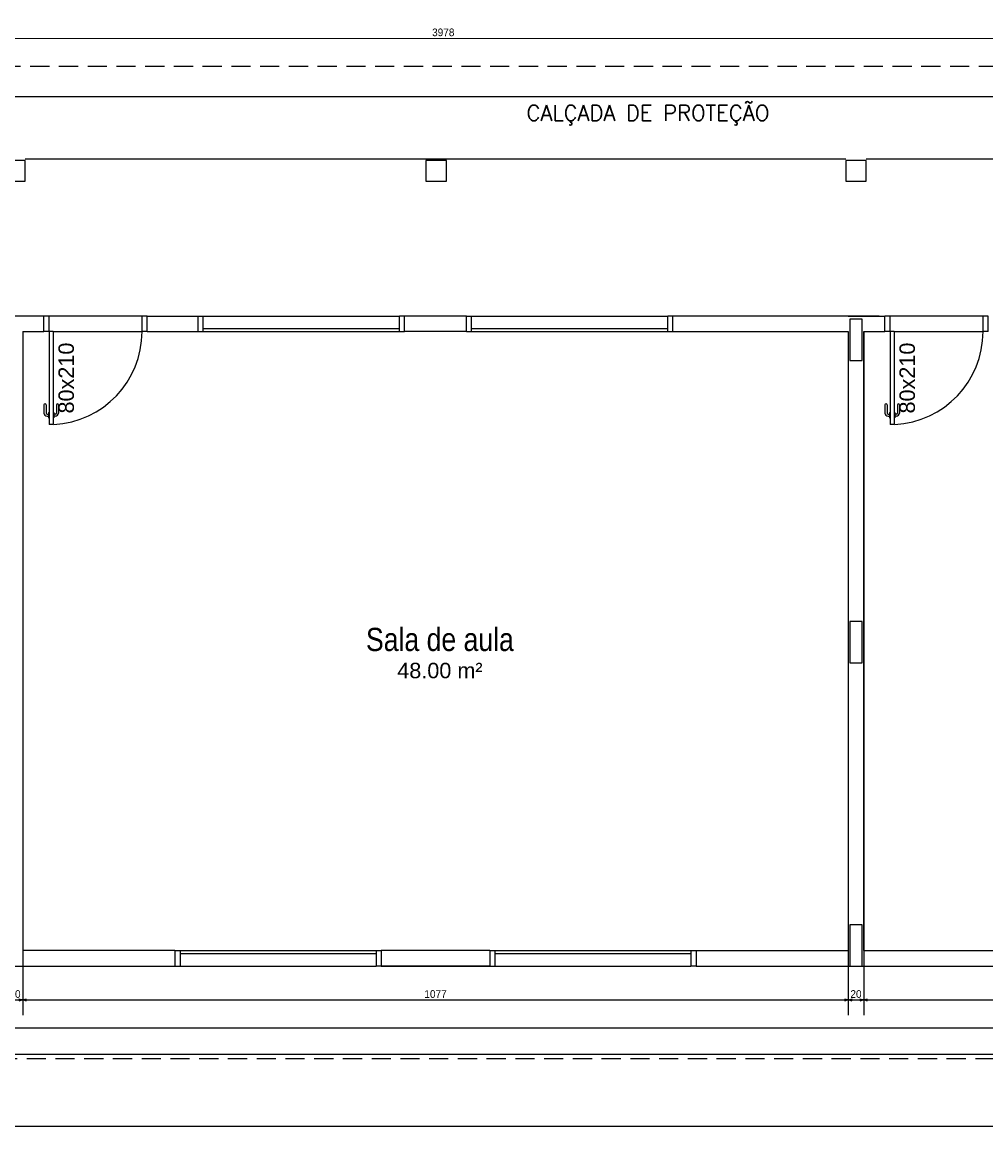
# Model space of a CAD drawing. Header units: millimetres. Extents: x -35 to 343, y 0 to 93.
# Tile 43 of 128: x 224 to 237, y 21 to 35. Entities that reach past the tile are written whole.
import ezdxf

# ---------------------------------------------------------------- set-up
doc = ezdxf.new("R2010")
doc.units = ezdxf.units.MM
doc.linetypes.add('HIDDEN', pattern=[0.375, 0.25, -0.125])
for name, color, linetype in [('A-JANEL', 3, 'Continuous'), ('A-PAREDE', 5, 'Continuous'), ('A-PILAR', 6, 'Continuous'), ('A-PISOS-NIVEL', 1, 'Continuous'), ('A-PORTA', 3, 'Continuous'), ('A-PROJCOBERTURA', 7, 'HIDDEN'), ('A-SOLEIRA', 1, 'Continuous'), ('A-TEXTO', 3, 'Continuous')]:
    doc.layers.add(name, color=color, linetype=linetype)
doc.layers.add('ARQ -SIMBOLO_PORTA', color=2, linetype='Continuous', lineweight=9)
doc.layers.add('ARQ -TEXTO_AMBIENTE', color=2, linetype='Continuous', lineweight=5)
doc.styles.add('Arial Narrow', font='ARIALN.TTF', dxfattribs={"height": 0.225})
doc.styles.add('Arial_2', font='arial.ttf', dxfattribs={"height": 0.15})
doc.styles.add('GULIM', font='Gulim.ttf')
doc.styles.add('R60', font='SIMPLEX.SHX', dxfattribs={"height": 0.16})
doc.dimstyles.new('GULIM-100', dxfattribs={"dimtxt": 0.1, "dimasz": 0.05, "dimexe": 0.2, "dimexo": 0, "dimgap": 0.025, "dimtad": 1, "dimdec": 0, "dimlfac": 100, "dimzin": 12, "dimdsep": 46, "dimtxsty": 'GULIM', "dimblk": 'OPEN30', "dimcen": 0, "dimclrd": 152, "dimclre": 152, "dimclrt": 152, "dimaunit": 1, "dimadec": 0, "dimazin": 0, "dimtfac": 1.875, "dimtdec": 0, "dimtmove": 2, "dimatfit": 3, "dimldrblk": 'OPEN30', "dimfxl": 0, "dimtolj": 1, "dimtzin": 12, "dimlwd": -1, "dimarcsym": 0})

# ---------------------------------------------------------------- blocks, each defined once
blk = doc.blocks.new('P-PM901')
at = {"layer": 'A-PORTA', "color": 2}
for p, q in [((-0.095, 0.935), (-0.095, 0.985)), ((-0.095, 0.985), (-0.09, 0.985)), ((-0.09, 0.15), (-0.09, 1.05)), ((-0.09, 1.05), (-0.05, 1.05)), ((-0.05, 0.15), (-0.05, 1.05)), ((-0.045, 0.985), (-0.05, 0.985)), ((-0.045, 0.935), (-0.045, 0.985)), ((-0.14, 0.86), (-0.14, 0.94)), ((-0.12, 0.86), (-0.12, 0.94)), ((-0.11, 0.97), (-0.095, 0.97)), ((-0.11, 0.95), (-0.095, 0.95)), ((-0.095, 0.935), (-0.09, 0.935)), ((-0.045, 0.935), (-0.05, 0.935)), ((-0.03, 0.97), (-0.045, 0.97)), ((-0.03, 0.95), (-0.045, 0.95)), ((-0.02, 0.86), (-0.02, 0.94)), ((0, 0.86), (0, 0.94)), ((-1, 0.15), (-1, 0)), ((-1, 0.15), (-0.95, 0.15)), ((-0.95, 0.15), (-0.95, 0)), ((-0.09, 0.15), (-0.05, 0.15)), ((-0.05, 0.15), (-0.05, 0)), ((-0.05, 0.15), (0, 0.15)), ((0, 0.15), (0, 0)), ((-0.05, 0), (0, 0)), ((-1, 0), (-0.95, 0))]:
    blk.add_line(p, q, dxfattribs=at)
for centre, radius, start, end in [((-0.05, 0.151), 0.9, 92.866, 180.0717), ((-0.11, 0.94), 0.03, 90, 180), ((-0.11, 0.94), 0.01, 90, 180), ((-0.03, 0.94), 0.03, 0, 90), ((-0.03, 0.94), 0.01, 0, 90), ((-0.13, 0.86), 0.01, 180, 0), ((-0.01, 0.86), 0.01, 180, 360)]:
    blk.add_arc(centre, radius, start, end, dxfattribs=at)
blk = doc.blocks.new('_Open30')
at = {"color": 0, "linetype": 'ByBlock', "lineweight": -2}
for p, q in [((-1, 0.27), (0, 0)), ((0, 0), (-1, -0.27)), ((0, 0), (-1, 0))]:
    blk.add_line(p, q, dxfattribs=at)
blk = doc.blocks.new('*D404')
at = {"color": 152, "lineweight": -2, "transparency": 16777216}
for p, q in [((224.026, 23.059), (224.026, 22.214)), ((224.228, 23.059), (224.228, 22.214))]:
    blk.add_line(p, q, dxfattribs=at)
at = {"color": 152, "transparency": 16777216}
blk.add_line((224.076, 22.414), (224.178, 22.414), dxfattribs=at)
at = {"layer": 'DEFPOINTS', "color": 0, "transparency": 16777216}
for p in [(224.026, 23.059), (224.228, 23.059), (224.228, 22.414)]:
    blk.add_point(p, dxfattribs=at)
at = {"color": 152, "transparency": 16777216, "xscale": 0.05, "yscale": 0.05, "zscale": 0.05, "rotation": 180}
blk.add_blockref('_Open30', (224.026, 22.414), dxfattribs=at)
at = {"color": 152, "transparency": 16777216, "xscale": 0.05, "yscale": 0.05, "zscale": 0.05}
blk.add_blockref('_Open30', (224.228, 22.414), dxfattribs=at)
at = {"color": 152, "transparency": 16777216, "insert": (224.127, 22.491), "char_height": 0.1, "attachment_point": 5, "style": 'GULIM'}
blk.add_mtext('\\A1;20', dxfattribs=at)
blk = doc.blocks.new('*D405')
at = {"color": 152, "lineweight": -2, "transparency": 16777216}
for p, q in [((224.228, 23.059), (224.228, 22.214)), ((234.997, 23.059), (234.997, 22.214))]:
    blk.add_line(p, q, dxfattribs=at)
at = {"color": 152, "transparency": 16777216}
blk.add_line((224.278, 22.414), (234.947, 22.414), dxfattribs=at)
at = {"layer": 'DEFPOINTS', "color": 0, "transparency": 16777216}
for p in [(224.228, 23.059), (234.997, 23.059), (234.997, 22.414)]:
    blk.add_point(p, dxfattribs=at)
at = {"color": 152, "transparency": 16777216, "xscale": 0.05, "yscale": 0.05, "zscale": 0.05, "rotation": 180}
blk.add_blockref('_Open30', (224.228, 22.414), dxfattribs=at)
at = {"color": 152, "transparency": 16777216, "xscale": 0.05, "yscale": 0.05, "zscale": 0.05}
blk.add_blockref('_Open30', (234.997, 22.414), dxfattribs=at)
at = {"color": 152, "transparency": 16777216, "insert": (229.613, 22.491), "char_height": 0.1, "attachment_point": 5, "style": 'GULIM'}
blk.add_mtext('\\A1;1077', dxfattribs=at)
blk = doc.blocks.new('*D406')
at = {"color": 152, "lineweight": -2, "transparency": 16777216}
for p, q in [((234.997, 23.059), (234.997, 22.214)), ((235.199, 23.059), (235.199, 22.214))]:
    blk.add_line(p, q, dxfattribs=at)
at = {"color": 152, "transparency": 16777216}
blk.add_line((235.047, 22.414), (235.149, 22.414), dxfattribs=at)
at = {"layer": 'DEFPOINTS', "color": 0, "transparency": 16777216}
for p in [(234.997, 23.059), (235.199, 23.059), (235.199, 22.414)]:
    blk.add_point(p, dxfattribs=at)
at = {"color": 152, "transparency": 16777216, "xscale": 0.05, "yscale": 0.05, "zscale": 0.05, "rotation": 180}
blk.add_blockref('_Open30', (234.997, 22.414), dxfattribs=at)
at = {"color": 152, "transparency": 16777216, "xscale": 0.05, "yscale": 0.05, "zscale": 0.05}
blk.add_blockref('_Open30', (235.199, 22.414), dxfattribs=at)
at = {"color": 152, "transparency": 16777216, "insert": (235.098, 22.491), "char_height": 0.1, "attachment_point": 5, "style": 'GULIM'}
blk.add_mtext('\\A1;20', dxfattribs=at)
blk = doc.blocks.new('*D407')
at = {"color": 152, "lineweight": -2, "transparency": 16777216}
for p, q in [((235.199, 23.059), (235.199, 22.214)), ((245.732, 23.059), (245.732, 22.214))]:
    blk.add_line(p, q, dxfattribs=at)
at = {"color": 152, "transparency": 16777216}
blk.add_line((235.249, 22.414), (245.682, 22.414), dxfattribs=at)
at = {"layer": 'DEFPOINTS', "color": 0, "transparency": 16777216}
for p in [(235.199, 23.059), (245.732, 23.059), (245.732, 22.414)]:
    blk.add_point(p, dxfattribs=at)
at = {"color": 152, "transparency": 16777216, "xscale": 0.05, "yscale": 0.05, "zscale": 0.05, "rotation": 180}
blk.add_blockref('_Open30', (235.199, 22.414), dxfattribs=at)
at = {"color": 152, "transparency": 16777216, "xscale": 0.05, "yscale": 0.05, "zscale": 0.05}
blk.add_blockref('_Open30', (245.732, 22.414), dxfattribs=at)
at = {"color": 152, "transparency": 16777216, "insert": (240.466, 22.491), "char_height": 0.1, "attachment_point": 5, "style": 'GULIM'}
blk.add_mtext('\\A1;1053', dxfattribs=at)
blk = doc.blocks.new('*D298')
at = {"color": 152, "lineweight": -2, "transparency": 16777216}
for p, q in [((213.057, 22.857), (213.057, 21.508)), ((290.055, 22.857), (290.055, 21.508))]:
    blk.add_line(p, q, dxfattribs=at)
at = {"color": 152, "transparency": 16777216}
blk.add_line((213.107, 21.708), (290.005, 21.708), dxfattribs=at)
at = {"layer": 'DEFPOINTS', "color": 0, "transparency": 16777216}
for p in [(213.057, 22.857), (290.055, 22.857), (290.055, 21.708)]:
    blk.add_point(p, dxfattribs=at)
at = {"color": 152, "transparency": 16777216, "xscale": 0.05, "yscale": 0.05, "zscale": 0.05, "rotation": 180}
blk.add_blockref('_Open30', (213.057, 21.708), dxfattribs=at)
at = {"color": 152, "transparency": 16777216, "xscale": 0.05, "yscale": 0.05, "zscale": 0.05}
blk.add_blockref('_Open30', (290.055, 21.708), dxfattribs=at)
at = {"color": 152, "transparency": 16777216, "insert": (251.556, 21.784), "char_height": 0.1, "attachment_point": 5, "style": 'GULIM'}
blk.add_mtext('\\A1;7700', dxfattribs=at)
blk = doc.blocks.new('*D299')
at = {"color": 152, "lineweight": -2, "transparency": 16777216}
for p, q in [((201.214, 22.857), (201.214, 20.565)), ((290.055, 22.857), (290.055, 20.565))]:
    blk.add_line(p, q, dxfattribs=at)
at = {"color": 152, "transparency": 16777216}
blk.add_line((201.264, 20.765), (290.005, 20.765), dxfattribs=at)
at = {"layer": 'DEFPOINTS', "color": 0, "transparency": 16777216}
for p in [(201.214, 22.857), (290.055, 22.857), (290.055, 20.765)]:
    blk.add_point(p, dxfattribs=at)
at = {"color": 152, "transparency": 16777216, "xscale": 0.05, "yscale": 0.05, "zscale": 0.05, "rotation": 180}
blk.add_blockref('_Open30', (201.214, 20.765), dxfattribs=at)
at = {"color": 152, "transparency": 16777216, "xscale": 0.05, "yscale": 0.05, "zscale": 0.05}
blk.add_blockref('_Open30', (290.055, 20.765), dxfattribs=at)
at = {"color": 152, "transparency": 16777216, "insert": (245.634, 20.842), "char_height": 0.1, "attachment_point": 5, "style": 'GULIM'}
blk.add_mtext('\\A1;8884', dxfattribs=at)
blk = doc.blocks.new('*D517')
at = {"color": 152, "lineweight": -2, "transparency": 16777216}
for p, q in [((209.826, 34.808), (209.826, 35.158)), ((249.603, 34.822), (249.602, 35.172))]:
    blk.add_line(p, q, dxfattribs=at)
at = {"color": 152, "transparency": 16777216}
blk.add_line((209.876, 34.958), (249.553, 34.972), dxfattribs=at)
at = {"layer": 'DEFPOINTS', "color": 0, "transparency": 16777216}
for p in [(249.603, 34.972), (209.827, 33.391), (249.603, 33.404)]:
    blk.add_point(p, dxfattribs=at)
at = {"color": 152, "transparency": 16777216, "xscale": 0.05, "yscale": 0.05, "zscale": 0.05}
for p, rotation in [((209.826, 34.958), 180.0193906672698), ((249.603, 34.972), 0.01939066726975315)]:
    blk.add_blockref('_Open30', p, dxfattribs=dict(at, rotation=rotation))
at = {"color": 152, "transparency": 16777216, "insert": (229.714, 35.041), "char_height": 0.1, "attachment_point": 5, "rotation": 0.0194, "style": 'GULIM', "bg_fill": 3, "box_fill_scale": 1.1, "bg_fill_color": 256, "bg_fill_true_color": 13158600, "bg_fill_transparency": 0}
blk.add_mtext('\\A1;3978', dxfattribs=at)

msp = doc.modelspace()

# ---------------------------------------------------------------- linework, layer by layer
at = {"layer": 'A-JANEL', "color": 2}
for p, q in [((226.51653, 31.33785), (226.58384, 31.33785)), ((226.58384, 31.33785), (229.14153, 31.33785)), ((226.58384, 31.13592), (226.58384, 31.33785)), ((229.14153, 31.13592), (229.14153, 31.33785)), ((229.20884, 31.33785), (229.14153, 31.33785)), ((230.01653, 31.33785), (230.08384, 31.33785)), ((230.08384, 31.33785), (232.64153, 31.33785)), ((230.08384, 31.13592), (230.08384, 31.33785)), ((232.64153, 31.13592), (232.64153, 31.33785)), ((232.70884, 31.33785), (232.64153, 31.33785)), ((226.51653, 31.13592), (229.20884, 31.13592)), ((226.58384, 31.17631), (229.14153, 31.17631)), ((230.01653, 31.13592), (232.70884, 31.13592)), ((230.08384, 31.17631), (232.64153, 31.17631)), ((226.21365, 23.059), (228.90595, 23.059)), ((226.28095, 23.059), (226.28095, 22.85708)), ((226.28095, 23.01862), (228.83865, 23.01862)), ((228.83865, 23.059), (228.83865, 22.85708)), ((230.31942, 23.059), (233.01172, 23.059)), ((230.38672, 23.059), (230.38672, 22.85708)), ((230.38672, 23.01862), (232.94442, 23.01862)), ((232.94442, 23.059), (232.94442, 22.85708)), ((226.21365, 22.85708), (226.28095, 22.85708)), ((226.28095, 22.85708), (228.83865, 22.85708)), ((228.90595, 22.85708), (228.83865, 22.85708)), ((230.31942, 22.85708), (230.38672, 22.85708)), ((230.38672, 22.85708), (232.94442, 22.85708)), ((233.01172, 22.85708), (232.94442, 22.85708))]:
    msp.add_line(p, q, dxfattribs=at)
at = {"layer": 'A-PAREDE', "color": 4}
for p, q in [((224.50523, 31.33785), (221.73769, 31.33785)), ((224.50523, 31.13592), (224.50523, 31.33785)), ((225.85138, 31.13592), (225.85138, 31.33785)), ((225.85138, 31.33785), (226.51653, 31.33785)), ((226.51653, 31.13592), (226.51653, 31.33785)), ((230.01653, 31.33785), (229.20884, 31.33785)), ((229.20884, 31.13592), (229.20884, 31.33785)), ((230.01653, 31.13592), (230.01653, 31.33785)), ((235.19922, 31.33785), (232.70884, 31.33785)), ((232.70884, 31.13592), (232.70884, 31.33785)), ((234.9973, 31.33785), (235.47638, 31.33785)), ((235.40115, 31.33785), (234.9973, 31.33785)), ((235.47638, 31.13592), (235.47638, 31.33785)), ((224.22807, 31.13592), (224.22807, 23.059)), ((224.22807, 31.13592), (224.50523, 31.13592)), ((225.85138, 31.13592), (226.51653, 31.13592)), ((230.01653, 31.13592), (229.20884, 31.13592)), ((232.70884, 31.13592), (234.9973, 31.13592)), ((234.9973, 31.13592), (234.9973, 23.059)), ((235.19922, 23.059), (235.19922, 31.13592)), ((235.19922, 31.13592), (235.47638, 31.13592)), ((226.21365, 23.059), (224.22807, 23.059)), ((226.21365, 23.059), (226.21365, 22.85708)), ((228.90595, 23.059), (228.90595, 22.85708)), ((230.31942, 23.059), (228.90595, 23.059)), ((230.31942, 23.059), (230.31942, 22.85708)), ((233.01172, 23.059), (234.9973, 23.059)), ((233.01172, 23.059), (233.01172, 22.85708)), ((222.04057, 22.85708), (226.21365, 22.85708)), ((230.31942, 22.85708), (228.90595, 22.85708))]:
    msp.add_line(p, q, dxfattribs=at)
for points in [[(230.01653, 31.33785), (229.20884, 31.33785)], [(230.01653, 31.13592), (229.20884, 31.13592)], [(235.19922, 31.13592), (235.19922, 31.13592), (235.19922, 23.059), (237.1848, 23.059)], [(228.90595, 22.85708), (230.31942, 22.85708)], [(233.01172, 22.85708), (235.19922, 22.85708)], [(234.9973, 22.85708), (237.1848, 22.85708)]]:
    msp.add_lwpolyline(points, dxfattribs=at)
at = {"layer": 'A-PILAR', "color": 4, "linetype": 'Continuous'}
for p, q in [((224.26172, 33.37054), (223.99249, 33.37054)), ((224.26172, 33.10131), (224.26172, 33.37054)), ((229.4848, 33.37054), (229.4848, 33.10131)), ((229.75403, 33.37054), (229.4848, 33.37054)), ((229.75403, 33.10131), (229.75403, 33.37054)), ((234.96365, 33.37054), (234.96365, 33.10131)), ((235.23288, 33.37054), (234.96365, 33.37054)), ((235.23288, 33.10131), (235.23288, 33.37054)), ((223.99249, 33.10131), (224.26172, 33.10131)), ((229.4848, 33.10131), (229.75403, 33.10131)), ((234.96365, 33.10131), (235.23288, 33.10131))]:
    msp.add_line(p, q, dxfattribs=at)
at = {"layer": 'A-PILAR', "color": 252, "linetype": 'Continuous'}
for p, q in [((235.01749, 31.29746), (235.01749, 30.759)), ((235.17903, 31.29746), (235.01749, 31.29746)), ((235.17903, 30.759), (235.17903, 31.29746)), ((235.01749, 30.759), (235.17903, 30.759))]:
    msp.add_line(p, q, dxfattribs=at)
at = {"layer": 'A-PILAR', "color": 251, "linetype": 'Continuous', "true_color": 0x636466}
for p, q in [((235.01749, 27.35323), (235.01749, 26.81477)), ((235.17903, 27.35323), (235.01749, 27.35323)), ((235.17903, 26.81477), (235.17903, 27.35323)), ((235.01749, 26.81477), (235.17903, 26.81477)), ((235.01749, 23.39554), (235.01749, 22.85708)), ((235.17903, 23.39554), (235.01749, 23.39554)), ((235.17903, 22.85708), (235.17903, 23.39554)), ((235.01749, 22.85708), (235.17903, 22.85708))]:
    msp.add_line(p, q, dxfattribs=at)
at = {"layer": 'A-PISOS-NIVEL', "color": 252}
for p, q in [((248.79538, 34.19842), (213.07519, 34.19842)), ((212.2473, 22.04938), (290.87615, 22.04904))]:
    msp.add_line(p, q, dxfattribs=at)
at = {"layer": 'A-PISOS-NIVEL', "color": 2}
for p, q in [((224.26172, 33.39073), (234.96365, 33.39073)), ((235.23288, 33.39073), (245.9348, 33.39073))]:
    msp.add_line(p, q, dxfattribs=at)
at = {"layer": 'A-PROJCOBERTURA', "color": 252}
for p, q in [((213.07519, 34.60227), (291.27999, 34.60227)), ((291.27999, 21.64554), (211.84345, 21.64554))]:
    msp.add_line(p, q, dxfattribs=at)
at = {"layer": 'A-SOLEIRA', "color": 1}
for p, q in [((225.78407, 31.33785), (224.57253, 31.33785)), ((236.75523, 31.33785), (235.54369, 31.33785)), ((224.62638, 31.13592), (225.78407, 31.13592)), ((235.59753, 31.13592), (236.75523, 31.13592))]:
    msp.add_line(p, q, dxfattribs=at)

# ---------------------------------------------------------------- block references
at = {"layer": 'A-PORTA', "color": 252, "xscale": 1.346153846, "yscale": 1.346153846, "zscale": 1.346153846, "rotation": 180.0000000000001}
for p in [(224.50523, 31.33785), (235.47638, 31.33785)]:
    msp.add_blockref('P-PM901', p, dxfattribs=at)

# ---------------------------------------------------------------- texts
at = {"layer": 'A-TEXTO', "color": 252, "style": 'R60'}
msp.add_text('CALÇADA DE PROTEÇÃO', height=0.2019231, dxfattribs=at).set_placement((230.80024, 33.8887))
at = {"layer": 'ARQ -SIMBOLO_PORTA', "char_height": 0.201871, "width": 1.1071979, "attachment_point": 2, "rotation": 90, "line_spacing_factor": 0.941778, "style": 'Arial_2'}
for insert in [(224.69369, 30.53015), (235.66484, 30.53015)]:
    msp.add_mtext('80x210', dxfattribs=dict(at, insert=insert))
at = {"layer": 'ARQ -TEXTO_AMBIENTE', "attachment_point": 2}
for s, insert, char_height, width, line_spacing_factor, style in [('Sala de aula', (229.6701, 27.27051), 0.3028062, 2.4645251, 0.974696, 'Arial Narrow'), ('48.00 m²', (229.6701, 26.81434), 0.201871, 1.7596538, 0.941778, 'Arial_2')]:
    msp.add_mtext(s, dxfattribs=dict(at, insert=insert, char_height=char_height, width=width, line_spacing_factor=line_spacing_factor, style=style))

# ---------------------------------------------------------------- dimensions: what is measured, and where the dimension line sits
for base, p1, p2, picture, middle in [((224.22807, 22.41427), (224.02615, 23.059), (224.22807, 23.059), '*D404', (224.12711, 22.49054)), ((234.9973, 22.41427), (224.22807, 23.059), (234.9973, 23.059), '*D405', (229.61269, 22.49067)), ((235.19922, 22.41427), (234.9973, 23.059), (235.19922, 23.059), '*D406', (235.09826, 22.49054)), ((245.73198, 22.41427), (235.19922, 23.059), (245.73198, 23.059), '*D407', (240.4656, 22.49067)), ((290.05499, 20.76542), (201.2136, 22.85687), (290.05499, 22.85708), '*D299', (245.6343, 20.84175)), ((290.05499, 21.70773), (213.05669, 22.85687), (290.05499, 22.85708), '*D298', (251.55584, 21.78406))]:
    dim = msp.add_linear_dim(base=base, p1=p1, p2=p2, dimstyle='GULIM-100')
    dim.commit()
    dim.dimension.update_dxf_attribs({"geometry": picture, "text_midpoint": middle})

# ---------------------------------------------------------------- next in the draw order: dimensions: what is measured, and where the dimension line sits
dim = msp.add_aligned_dim(p1=(209.82675, 33.39073), p2=(249.60307, 33.40419), distance=1.56761, dimstyle='GULIM-100', override={"dimfxl": 0.15, "dimfxlon": 1, "dimtfill": 1, "dimtfillclr": 256, "dimarcsym": 2})
dim.commit()
dim.dimension.update_dxf_attribs({"geometry": '*D517', "text_midpoint": (229.71436, 35.04141)})

doc.saveas('drawing.dxf')
